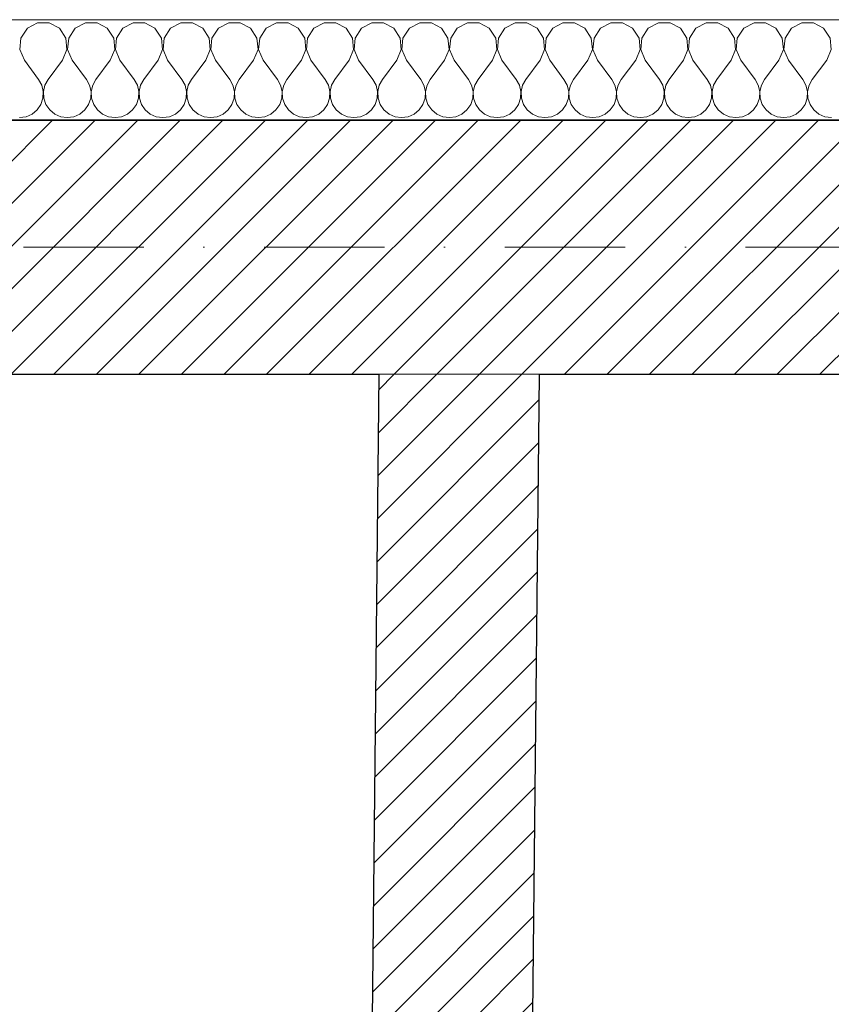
# Model space of a CAD drawing. Header units: millimetres. Extents: x -140780 to 266886, y -104422 to 233759.
# Tile 55 of 104: x 207072 to 208286, y 120204 to 121676. Entities that reach past the tile are written whole.
import ezdxf

# ---------------------------------------------------------------- set-up
doc = ezdxf.new("R2010")
doc.units = ezdxf.units.MM
doc.header["$MEASUREMENT"] = 0
doc.linetypes.add('Kropki i Kreski', pattern=[360, 180, -90, 0, -90])
for name, color, linetype in [('Konstrukcja - Siatki mod', 7, 'Continuous'), ('KR_INW', 7, 'Continuous'), ('NAPIS_SODON', 7, 'Continuous')]:
    doc.layers.add(name, color=color, linetype=linetype)
doc.layers.add('Konstrukcja - Siatki mod_Nr_pióra__48', color=7, linetype='Continuous', lineweight=15, true_color=0xa80f02)
doc.layers.add('KR_INW_Nr_pióra__102', color=7, linetype='Continuous', lineweight=5, true_color=0xcccccc)
for name, color, linetype, lineweight in [('KR_INW_Nr_pióra__101', 252, 'Continuous', 5), ('KR_INW_Nr_pióra__27', 7, 'Continuous', 25), ('KR_INW_Nr_pióra__47', 7, 'Continuous', 15), ('NAPIS_SODON_Nr_pióra__1', 7, 'Continuous', 13), ('NAPIS_SODON_Nr_pióra__121', 255, 'Continuous', 0), ('STREFA_NOWE_POM_Nr_pióra__121', 255, 'Continuous', 0)]:
    doc.layers.add(name, color=color, linetype=linetype, lineweight=lineweight)
pattern_1 = [(45, (0, 0), (-31.819804, 31.819804), [])]

# ---------------------------------------------------------------- blocks, each defined once
blk = doc.blocks.new('Strop_1', base_point=(179225, 121523.3))
at = {"layer": 'NAPIS_SODON_Nr_pióra__1', "linetype": 'Continuous', "flags": 128}
blk.add_lwpolyline([(179225, 121523.3), (179225.9, 107003.8), (250898.3, 107008.3), (250897.4, 121527.8)], close=True, dxfattribs=at)
blk = doc.blocks.new('Strop_2', base_point=(188316, 115154.1))
at = {"layer": 'NAPIS_SODON_Nr_pióra__121', "linetype": 'Continuous', "flags": 128}
blk.add_lwpolyline([(188316, 115154.1), (204667.3, 115154.1), (205241.5, 115154.1), (205242.2, 115154.1), (205242.2, 115394.1), (205241.5, 115154.1), (205174.5, 117823.2), (205315.4, 117824.8), (205315.4, 121145.6), (224463.2, 121145.6)], dxfattribs=at)
blk = doc.blocks.new('*X110')
at = {"layer": 'KR_INW_Nr_pióra__102', "linetype": 'Continuous'}
for p, q in [((207098.4, 121670.9), (207083.1, 121662.7)), ((207115.8, 121670.9), (207098.4, 121670.9)), ((207131.2, 121662.7), (207115.8, 121670.9)), ((207169.9, 121670.9), (207154.5, 121662.7)), ((207187.3, 121670.9), (207169.9, 121670.9)), ((207202.6, 121662.7), (207187.3, 121670.9)), ((207241.3, 121670.9), (207226, 121662.7)), ((207258.7, 121670.9), (207241.3, 121670.9)), ((207274, 121662.7), (207258.7, 121670.9)), ((207312.7, 121670.9), (207297.4, 121662.7)), ((207330.1, 121670.9), (207312.7, 121670.9)), ((207345.5, 121662.7), (207330.1, 121670.9)), ((207384.2, 121670.9), (207368.8, 121662.7)), ((207401.6, 121670.9), (207384.2, 121670.9)), ((207416.9, 121662.7), (207401.6, 121670.9)), ((207455.6, 121670.9), (207440.3, 121662.7)), ((207473, 121670.9), (207455.6, 121670.9)), ((207488.3, 121662.7), (207473, 121670.9)), ((207527, 121670.9), (207511.7, 121662.7)), ((207544.4, 121670.9), (207527, 121670.9)), ((207559.7, 121662.7), (207544.4, 121670.9)), ((207598.4, 121670.9), (207583.1, 121662.7)), ((207615.8, 121670.9), (207598.4, 121670.9)), ((207631.2, 121662.7), (207615.8, 121670.9)), ((207669.9, 121670.9), (207654.5, 121662.7)), ((207687.3, 121670.9), (207669.9, 121670.9)), ((207702.6, 121662.7), (207687.3, 121670.9)), ((207741.3, 121670.9), (207726, 121662.7)), ((207758.7, 121670.9), (207741.3, 121670.9)), ((207774, 121662.7), (207758.7, 121670.9)), ((207812.7, 121670.9), (207797.4, 121662.7)), ((207830.1, 121670.9), (207812.7, 121670.9)), ((207845.5, 121662.7), (207830.1, 121670.9)), ((207884.2, 121670.9), (207868.8, 121662.7)), ((207901.6, 121670.9), (207884.2, 121670.9)), ((207916.9, 121662.7), (207901.6, 121670.9)), ((207955.6, 121670.9), (207940.3, 121662.7)), ((207973, 121670.9), (207955.6, 121670.9)), ((207988.3, 121662.7), (207973, 121670.9)), ((208027, 121670.9), (208011.7, 121662.7)), ((208044.4, 121670.9), (208027, 121670.9)), ((208059.7, 121662.7), (208044.4, 121670.9)), ((208098.4, 121670.9), (208083.1, 121662.7)), ((208115.8, 121670.9), (208098.4, 121670.9)), ((208131.2, 121662.7), (208115.8, 121670.9)), ((208169.9, 121670.9), (208154.5, 121662.7)), ((208187.3, 121670.9), (208169.9, 121670.9)), ((208202.6, 121662.7), (208187.3, 121670.9)), ((208241.3, 121670.9), (208226, 121662.7)), ((208258.7, 121670.9), (208241.3, 121670.9)), ((208274, 121662.7), (208258.7, 121670.9)), ((207083.1, 121662.7), (207073.5, 121648.2)), ((207140.8, 121648.2), (207131.2, 121662.7)), ((207154.5, 121662.7), (207144.9, 121648.2)), ((207212.2, 121648.2), (207202.6, 121662.7)), ((207226, 121662.7), (207216.3, 121648.2)), ((207283.7, 121648.2), (207274, 121662.7)), ((207297.4, 121662.7), (207287.8, 121648.2)), ((207355.1, 121648.2), (207345.5, 121662.7)), ((207368.8, 121662.7), (207359.2, 121648.2)), ((207426.5, 121648.2), (207416.9, 121662.7)), ((207440.3, 121662.7), (207430.6, 121648.2)), ((207497.9, 121648.2), (207488.3, 121662.7)), ((207511.7, 121662.7), (207502.1, 121648.2)), ((207569.4, 121648.2), (207559.7, 121662.7)), ((207583.1, 121662.7), (207573.5, 121648.2)), ((207640.8, 121648.2), (207631.2, 121662.7)), ((207654.5, 121662.7), (207644.9, 121648.2)), ((207712.2, 121648.2), (207702.6, 121662.7)), ((207726, 121662.7), (207716.3, 121648.2)), ((207783.7, 121648.2), (207774, 121662.7)), ((207797.4, 121662.7), (207787.8, 121648.2)), ((207855.1, 121648.2), (207845.5, 121662.7)), ((207868.8, 121662.7), (207859.2, 121648.2)), ((207926.5, 121648.2), (207916.9, 121662.7)), ((207940.3, 121662.7), (207930.6, 121648.2)), ((207997.9, 121648.2), (207988.3, 121662.7)), ((208011.7, 121662.7), (208002.1, 121648.2)), ((208069.4, 121648.2), (208059.7, 121662.7)), ((208083.1, 121662.7), (208073.5, 121648.2)), ((208140.8, 121648.2), (208131.2, 121662.7)), ((208154.5, 121662.7), (208144.9, 121648.2)), ((208212.2, 121648.2), (208202.6, 121662.7)), ((208226, 121662.7), (208216.3, 121648.2)), ((208283.7, 121648.2), (208274, 121662.7)), ((207073.5, 121648.2), (207071.8, 121630.9)), ((207142.4, 121630.9), (207140.8, 121648.2)), ((207144.9, 121648.2), (207143.3, 121630.9)), ((207213.9, 121630.9), (207212.2, 121648.2)), ((207216.3, 121648.2), (207214.7, 121630.9)), ((207285.3, 121630.9), (207283.7, 121648.2)), ((207287.8, 121648.2), (207286.1, 121630.9)), ((207356.7, 121630.9), (207355.1, 121648.2)), ((207359.2, 121648.2), (207357.6, 121630.9)), ((207428.2, 121630.9), (207426.5, 121648.2)), ((207430.6, 121648.2), (207429, 121630.9)), ((207499.6, 121630.9), (207497.9, 121648.2)), ((207502.1, 121648.2), (207500.4, 121630.9)), ((207571, 121630.9), (207569.4, 121648.2)), ((207573.5, 121648.2), (207571.8, 121630.9)), ((207642.4, 121630.9), (207640.8, 121648.2)), ((207644.9, 121648.2), (207643.3, 121630.9)), ((207713.9, 121630.9), (207712.2, 121648.2)), ((207716.3, 121648.2), (207714.7, 121630.9)), ((207785.3, 121630.9), (207783.7, 121648.2)), ((207787.8, 121648.2), (207786.1, 121630.9)), ((207856.7, 121630.9), (207855.1, 121648.2)), ((207859.2, 121648.2), (207857.6, 121630.9)), ((207928.2, 121630.9), (207926.5, 121648.2)), ((207930.6, 121648.2), (207929, 121630.9)), ((207999.6, 121630.9), (207997.9, 121648.2)), ((208002.1, 121648.2), (208000.4, 121630.9)), ((208071, 121630.9), (208069.4, 121648.2)), ((208073.5, 121648.2), (208071.8, 121630.9)), ((208142.4, 121630.9), (208140.8, 121648.2)), ((208144.9, 121648.2), (208143.3, 121630.9)), ((208213.9, 121630.9), (208212.2, 121648.2)), ((208216.3, 121648.2), (208214.7, 121630.9)), ((208285.3, 121630.9), (208283.7, 121648.2)), ((207071.8, 121630.9), (207078.6, 121614.9)), ((207135.7, 121614.9), (207142.4, 121630.9)), ((207143.3, 121630.9), (207150, 121614.9)), ((207207.1, 121614.9), (207213.9, 121630.9)), ((207214.7, 121630.9), (207221.4, 121614.9)), ((207278.6, 121614.9), (207285.3, 121630.9)), ((207286.1, 121630.9), (207292.9, 121614.9)), ((207350, 121614.9), (207356.7, 121630.9)), ((207357.6, 121630.9), (207364.3, 121614.9)), ((207421.4, 121614.9), (207428.2, 121630.9)), ((207429, 121630.9), (207435.7, 121614.9)), ((207492.9, 121614.9), (207499.6, 121630.9)), ((207500.4, 121630.9), (207507.1, 121614.9)), ((207564.3, 121614.9), (207571, 121630.9)), ((207571.8, 121630.9), (207578.6, 121614.9)), ((207635.7, 121614.9), (207642.4, 121630.9)), ((207643.3, 121630.9), (207650, 121614.9)), ((207707.1, 121614.9), (207713.9, 121630.9)), ((207714.7, 121630.9), (207721.4, 121614.9)), ((207778.6, 121614.9), (207785.3, 121630.9)), ((207786.1, 121630.9), (207792.9, 121614.9)), ((207850, 121614.9), (207856.7, 121630.9)), ((207857.6, 121630.9), (207864.3, 121614.9)), ((207921.4, 121614.9), (207928.2, 121630.9)), ((207929, 121630.9), (207935.7, 121614.9)), ((207992.9, 121614.9), (207999.6, 121630.9)), ((208000.4, 121630.9), (208007.1, 121614.9)), ((208064.3, 121614.9), (208071, 121630.9)), ((208071.8, 121630.9), (208078.6, 121614.9)), ((208135.7, 121614.9), (208142.4, 121630.9)), ((208143.3, 121630.9), (208150, 121614.9)), ((208207.1, 121614.9), (208213.9, 121630.9)), ((208214.7, 121630.9), (208221.4, 121614.9)), ((208278.6, 121614.9), (208285.3, 121630.9)), ((207078.6, 121614.9), (207100, 121586.3)), ((207135.7, 121614.9), (207114.3, 121586.3)), ((207150, 121614.9), (207171.4, 121586.3)), ((207207.1, 121614.9), (207185.7, 121586.3)), ((207221.4, 121614.9), (207242.9, 121586.3)), ((207278.6, 121614.9), (207257.1, 121586.3)), ((207292.9, 121614.9), (207314.3, 121586.3)), ((207350, 121614.9), (207328.6, 121586.3)), ((207364.3, 121614.9), (207385.7, 121586.3)), ((207421.4, 121614.9), (207400, 121586.3)), ((207435.7, 121614.9), (207457.1, 121586.3)), ((207492.9, 121614.9), (207471.4, 121586.3)), ((207507.1, 121614.9), (207528.6, 121586.3)), ((207564.3, 121614.9), (207542.9, 121586.3)), ((207578.6, 121614.9), (207600, 121586.3)), ((207635.7, 121614.9), (207614.3, 121586.3)), ((207650, 121614.9), (207671.4, 121586.3)), ((207707.1, 121614.9), (207685.7, 121586.3)), ((207721.4, 121614.9), (207742.9, 121586.3)), ((207778.6, 121614.9), (207757.1, 121586.3)), ((207792.9, 121614.9), (207814.3, 121586.3)), ((207850, 121614.9), (207828.6, 121586.3)), ((207864.3, 121614.9), (207885.7, 121586.3)), ((207921.4, 121614.9), (207900, 121586.3)), ((207935.7, 121614.9), (207957.1, 121586.3)), ((207992.9, 121614.9), (207971.4, 121586.3)), ((208007.1, 121614.9), (208028.6, 121586.3)), ((208064.3, 121614.9), (208042.9, 121586.3)), ((208078.6, 121614.9), (208100, 121586.3)), ((208135.7, 121614.9), (208114.3, 121586.3)), ((208150, 121614.9), (208171.4, 121586.3)), ((208207.1, 121614.9), (208185.7, 121586.3)), ((208221.4, 121614.9), (208242.9, 121586.3)), ((208278.6, 121614.9), (208257.1, 121586.3)), ((207104.8, 121577.7), (207100, 121586.3)), ((207107, 121568.1), (207104.8, 121577.7)), ((207109.5, 121577.7), (207107.3, 121568.1)), ((207114.3, 121586.3), (207109.5, 121577.7)), ((207176.2, 121577.7), (207171.4, 121586.3)), ((207178.4, 121568.1), (207176.2, 121577.7)), ((207180.9, 121577.7), (207178.7, 121568.1)), ((207185.7, 121586.3), (207180.9, 121577.7)), ((207247.6, 121577.7), (207242.9, 121586.3)), ((207249.9, 121568.1), (207247.6, 121577.7)), ((207252.4, 121577.7), (207250.1, 121568.1)), ((207257.1, 121586.3), (207252.4, 121577.7)), ((207319.1, 121577.7), (207314.3, 121586.3)), ((207321.3, 121568.1), (207319.1, 121577.7)), ((207323.8, 121577.7), (207321.6, 121568.1)), ((207328.6, 121586.3), (207323.8, 121577.7)), ((207390.5, 121577.7), (207385.7, 121586.3)), ((207392.7, 121568.1), (207390.5, 121577.7)), ((207395.2, 121577.7), (207393, 121568.1)), ((207400, 121586.3), (207395.2, 121577.7)), ((207461.9, 121577.7), (207457.1, 121586.3)), ((207464.1, 121568.1), (207461.9, 121577.7)), ((207466.7, 121577.7), (207464.4, 121568.1)), ((207471.4, 121586.3), (207466.7, 121577.7)), ((207533.3, 121577.7), (207528.6, 121586.3)), ((207535.6, 121568.1), (207533.3, 121577.7)), ((207538.1, 121577.7), (207535.9, 121568.1)), ((207542.9, 121586.3), (207538.1, 121577.7)), ((207604.8, 121577.7), (207600, 121586.3)), ((207607, 121568.1), (207604.8, 121577.7)), ((207609.5, 121577.7), (207607.3, 121568.1)), ((207614.3, 121586.3), (207609.5, 121577.7)), ((207676.2, 121577.7), (207671.4, 121586.3)), ((207678.4, 121568.1), (207676.2, 121577.7)), ((207680.9, 121577.7), (207678.7, 121568.1)), ((207685.7, 121586.3), (207680.9, 121577.7)), ((207747.6, 121577.7), (207742.9, 121586.3)), ((207749.9, 121568.1), (207747.6, 121577.7)), ((207752.4, 121577.7), (207750.1, 121568.1)), ((207757.1, 121586.3), (207752.4, 121577.7)), ((207819.1, 121577.7), (207814.3, 121586.3)), ((207821.3, 121568.1), (207819.1, 121577.7)), ((207823.8, 121577.7), (207821.6, 121568.1)), ((207828.6, 121586.3), (207823.8, 121577.7)), ((207890.5, 121577.7), (207885.7, 121586.3)), ((207892.7, 121568.1), (207890.5, 121577.7)), ((207895.2, 121577.7), (207893, 121568.1)), ((207900, 121586.3), (207895.2, 121577.7)), ((207961.9, 121577.7), (207957.1, 121586.3)), ((207964.1, 121568.1), (207961.9, 121577.7)), ((207966.7, 121577.7), (207964.4, 121568.1)), ((207971.4, 121586.3), (207966.7, 121577.7)), ((208033.3, 121577.7), (208028.6, 121586.3)), ((208035.6, 121568.1), (208033.3, 121577.7)), ((208038.1, 121577.7), (208035.9, 121568.1)), ((208042.9, 121586.3), (208038.1, 121577.7)), ((208104.8, 121577.7), (208100, 121586.3)), ((208107, 121568.1), (208104.8, 121577.7)), ((208109.5, 121577.7), (208107.3, 121568.1)), ((208114.3, 121586.3), (208109.5, 121577.7)), ((208176.2, 121577.7), (208171.4, 121586.3)), ((208178.4, 121568.1), (208176.2, 121577.7)), ((208180.9, 121577.7), (208178.7, 121568.1)), ((208185.7, 121586.3), (208180.9, 121577.7)), ((208247.6, 121577.7), (208242.9, 121586.3)), ((208249.9, 121568.1), (208247.6, 121577.7)), ((208252.4, 121577.7), (208250.1, 121568.1)), ((208257.1, 121586.3), (208252.4, 121577.7)), ((207106.5, 121558.2), (207107, 121568.1)), ((207107.3, 121568.1), (207107.8, 121558.2)), ((207177.9, 121558.2), (207178.4, 121568.1)), ((207178.7, 121568.1), (207179.2, 121558.2)), ((207249.4, 121558.2), (207249.9, 121568.1)), ((207250.1, 121568.1), (207250.6, 121558.2)), ((207320.8, 121558.2), (207321.3, 121568.1)), ((207321.6, 121568.1), (207322.1, 121558.2)), ((207392.2, 121558.2), (207392.7, 121568.1)), ((207393, 121568.1), (207393.5, 121558.2)), ((207463.7, 121558.2), (207464.1, 121568.1)), ((207464.4, 121568.1), (207464.9, 121558.2)), ((207535.1, 121558.2), (207535.6, 121568.1)), ((207535.9, 121568.1), (207536.3, 121558.2)), ((207606.5, 121558.2), (207607, 121568.1)), ((207607.3, 121568.1), (207607.8, 121558.2)), ((207677.9, 121558.2), (207678.4, 121568.1)), ((207678.7, 121568.1), (207679.2, 121558.2)), ((207749.4, 121558.2), (207749.9, 121568.1)), ((207750.1, 121568.1), (207750.6, 121558.2)), ((207820.8, 121558.2), (207821.3, 121568.1)), ((207821.6, 121568.1), (207822.1, 121558.2)), ((207892.2, 121558.2), (207892.7, 121568.1)), ((207893, 121568.1), (207893.5, 121558.2)), ((207963.7, 121558.2), (207964.1, 121568.1)), ((207964.4, 121568.1), (207964.9, 121558.2)), ((208035.1, 121558.2), (208035.6, 121568.1)), ((208035.9, 121568.1), (208036.3, 121558.2)), ((208106.5, 121558.2), (208107, 121568.1)), ((208107.3, 121568.1), (208107.8, 121558.2)), ((208177.9, 121558.2), (208178.4, 121568.1)), ((208178.7, 121568.1), (208179.2, 121558.2)), ((208249.4, 121558.2), (208249.9, 121568.1)), ((208250.1, 121568.1), (208250.6, 121558.2)), ((207097.8, 121540.8), (207103.4, 121548.9)), ((207103.4, 121548.9), (207106.5, 121558.2)), ((207107.8, 121558.2), (207110.9, 121548.9)), ((207110.9, 121548.9), (207116.5, 121540.8)), ((207169.2, 121540.8), (207174.8, 121548.9)), ((207174.8, 121548.9), (207177.9, 121558.2)), ((207179.2, 121558.2), (207182.3, 121548.9)), ((207182.3, 121548.9), (207187.9, 121540.8)), ((207240.6, 121540.8), (207246.2, 121548.9)), ((207246.2, 121548.9), (207249.4, 121558.2)), ((207250.6, 121558.2), (207253.8, 121548.9)), ((207253.8, 121548.9), (207259.4, 121540.8)), ((207312.1, 121540.8), (207317.7, 121548.9)), ((207317.7, 121548.9), (207320.8, 121558.2)), ((207322.1, 121558.2), (207325.2, 121548.9)), ((207325.2, 121548.9), (207330.8, 121540.8)), ((207383.5, 121540.8), (207389.1, 121548.9)), ((207389.1, 121548.9), (207392.2, 121558.2)), ((207393.5, 121558.2), (207396.6, 121548.9)), ((207396.6, 121548.9), (207402.2, 121540.8)), ((207454.9, 121540.8), (207460.5, 121548.9)), ((207460.5, 121548.9), (207463.7, 121558.2)), ((207464.9, 121558.2), (207468.1, 121548.9)), ((207468.1, 121548.9), (207473.6, 121540.8)), ((207526.4, 121540.8), (207531.9, 121548.9)), ((207531.9, 121548.9), (207535.1, 121558.2)), ((207536.3, 121558.2), (207539.5, 121548.9)), ((207539.5, 121548.9), (207545.1, 121540.8)), ((207597.8, 121540.8), (207603.4, 121548.9)), ((207603.4, 121548.9), (207606.5, 121558.2)), ((207607.8, 121558.2), (207610.9, 121548.9)), ((207610.9, 121548.9), (207616.5, 121540.8)), ((207669.2, 121540.8), (207674.8, 121548.9)), ((207674.8, 121548.9), (207677.9, 121558.2)), ((207679.2, 121558.2), (207682.3, 121548.9)), ((207682.3, 121548.9), (207687.9, 121540.8)), ((207740.6, 121540.8), (207746.2, 121548.9)), ((207746.2, 121548.9), (207749.4, 121558.2)), ((207750.6, 121558.2), (207753.8, 121548.9)), ((207753.8, 121548.9), (207759.4, 121540.8)), ((207812.1, 121540.8), (207817.7, 121548.9)), ((207817.7, 121548.9), (207820.8, 121558.2)), ((207822.1, 121558.2), (207825.2, 121548.9)), ((207825.2, 121548.9), (207830.8, 121540.8)), ((207883.5, 121540.8), (207889.1, 121548.9)), ((207889.1, 121548.9), (207892.2, 121558.2)), ((207893.5, 121558.2), (207896.6, 121548.9)), ((207896.6, 121548.9), (207902.2, 121540.8)), ((207954.9, 121540.8), (207960.5, 121548.9)), ((207960.5, 121548.9), (207963.7, 121558.2)), ((207964.9, 121558.2), (207968.1, 121548.9)), ((207968.1, 121548.9), (207973.6, 121540.8)), ((208026.4, 121540.8), (208031.9, 121548.9)), ((208031.9, 121548.9), (208035.1, 121558.2)), ((208036.3, 121558.2), (208039.5, 121548.9)), ((208039.5, 121548.9), (208045.1, 121540.8)), ((208097.8, 121540.8), (208103.4, 121548.9)), ((208103.4, 121548.9), (208106.5, 121558.2)), ((208107.8, 121558.2), (208110.9, 121548.9)), ((208110.9, 121548.9), (208116.5, 121540.8)), ((208169.2, 121540.8), (208174.8, 121548.9)), ((208174.8, 121548.9), (208177.9, 121558.2)), ((208179.2, 121558.2), (208182.3, 121548.9)), ((208182.3, 121548.9), (208187.9, 121540.8)), ((208240.6, 121540.8), (208246.2, 121548.9)), ((208246.2, 121548.9), (208249.4, 121558.2)), ((208250.6, 121558.2), (208253.8, 121548.9)), ((208253.8, 121548.9), (208259.4, 121540.8)), ((207081.2, 121530.5), (207090.2, 121534.5)), ((207090.2, 121534.5), (207097.8, 121540.8)), ((207116.5, 121540.8), (207124.1, 121534.5)), ((207124.1, 121534.5), (207133.1, 121530.5)), ((207152.6, 121530.5), (207161.6, 121534.5)), ((207161.6, 121534.5), (207169.2, 121540.8)), ((207187.9, 121540.8), (207195.5, 121534.5)), ((207195.5, 121534.5), (207204.5, 121530.5)), ((207224, 121530.5), (207233.1, 121534.5)), ((207233.1, 121534.5), (207240.6, 121540.8)), ((207259.4, 121540.8), (207266.9, 121534.5)), ((207266.9, 121534.5), (207276, 121530.5)), ((207295.5, 121530.5), (207304.5, 121534.5)), ((207304.5, 121534.5), (207312.1, 121540.8)), ((207330.8, 121540.8), (207338.4, 121534.5)), ((207338.4, 121534.5), (207347.4, 121530.5)), ((207366.9, 121530.5), (207375.9, 121534.5)), ((207375.9, 121534.5), (207383.5, 121540.8)), ((207402.2, 121540.8), (207409.8, 121534.5)), ((207409.8, 121534.5), (207418.8, 121530.5)), ((207438.3, 121530.5), (207447.3, 121534.5)), ((207447.3, 121534.5), (207454.9, 121540.8)), ((207473.6, 121540.8), (207481.2, 121534.5)), ((207481.2, 121534.5), (207490.2, 121530.5)), ((207509.8, 121530.5), (207518.8, 121534.5)), ((207518.8, 121534.5), (207526.4, 121540.8)), ((207545.1, 121540.8), (207552.7, 121534.5)), ((207552.7, 121534.5), (207561.7, 121530.5)), ((207581.2, 121530.5), (207590.2, 121534.5)), ((207590.2, 121534.5), (207597.8, 121540.8)), ((207616.5, 121540.8), (207624.1, 121534.5)), ((207624.1, 121534.5), (207633.1, 121530.5)), ((207652.6, 121530.5), (207661.6, 121534.5)), ((207661.6, 121534.5), (207669.2, 121540.8)), ((207687.9, 121540.8), (207695.5, 121534.5)), ((207695.5, 121534.5), (207704.5, 121530.5)), ((207724, 121530.5), (207733.1, 121534.5)), ((207733.1, 121534.5), (207740.6, 121540.8)), ((207759.4, 121540.8), (207766.9, 121534.5)), ((207766.9, 121534.5), (207776, 121530.5)), ((207795.5, 121530.5), (207804.5, 121534.5)), ((207804.5, 121534.5), (207812.1, 121540.8)), ((207830.8, 121540.8), (207838.4, 121534.5)), ((207838.4, 121534.5), (207847.4, 121530.5)), ((207866.9, 121530.5), (207875.9, 121534.5)), ((207875.9, 121534.5), (207883.5, 121540.8)), ((207902.2, 121540.8), (207909.8, 121534.5)), ((207909.8, 121534.5), (207918.8, 121530.5)), ((207938.3, 121530.5), (207947.3, 121534.5)), ((207947.3, 121534.5), (207954.9, 121540.8)), ((207973.6, 121540.8), (207981.2, 121534.5)), ((207981.2, 121534.5), (207990.2, 121530.5)), ((208009.8, 121530.5), (208018.8, 121534.5)), ((208018.8, 121534.5), (208026.4, 121540.8)), ((208045.1, 121540.8), (208052.7, 121534.5)), ((208052.7, 121534.5), (208061.7, 121530.5)), ((208081.2, 121530.5), (208090.2, 121534.5)), ((208090.2, 121534.5), (208097.8, 121540.8)), ((208116.5, 121540.8), (208124.1, 121534.5)), ((208124.1, 121534.5), (208133.1, 121530.5)), ((208152.6, 121530.5), (208161.6, 121534.5)), ((208161.6, 121534.5), (208169.2, 121540.8)), ((208187.9, 121540.8), (208195.5, 121534.5)), ((208195.5, 121534.5), (208204.5, 121530.5)), ((208224, 121530.5), (208233.1, 121534.5)), ((208233.1, 121534.5), (208240.6, 121540.8)), ((208259.4, 121540.8), (208266.9, 121534.5)), ((208266.9, 121534.5), (208276, 121530.5)), ((207071.4, 121529.2), (207081.2, 121530.5)), ((207133.1, 121530.5), (207142.9, 121529.2)), ((207142.9, 121529.2), (207152.6, 121530.5)), ((207204.5, 121530.5), (207214.3, 121529.2)), ((207214.3, 121529.2), (207224, 121530.5)), ((207276, 121530.5), (207285.7, 121529.2)), ((207285.7, 121529.2), (207295.5, 121530.5)), ((207347.4, 121530.5), (207357.1, 121529.2)), ((207357.1, 121529.2), (207366.9, 121530.5)), ((207418.8, 121530.5), (207428.6, 121529.2)), ((207428.6, 121529.2), (207438.3, 121530.5)), ((207490.2, 121530.5), (207500, 121529.2)), ((207500, 121529.2), (207509.8, 121530.5)), ((207561.7, 121530.5), (207571.4, 121529.2)), ((207571.4, 121529.2), (207581.2, 121530.5)), ((207633.1, 121530.5), (207642.9, 121529.2)), ((207642.9, 121529.2), (207652.6, 121530.5)), ((207704.5, 121530.5), (207714.3, 121529.2)), ((207714.3, 121529.2), (207724, 121530.5)), ((207776, 121530.5), (207785.7, 121529.2)), ((207785.7, 121529.2), (207795.5, 121530.5)), ((207847.4, 121530.5), (207857.1, 121529.2)), ((207857.1, 121529.2), (207866.9, 121530.5)), ((207918.8, 121530.5), (207928.6, 121529.2)), ((207928.6, 121529.2), (207938.3, 121530.5)), ((207990.2, 121530.5), (208000, 121529.2)), ((208000, 121529.2), (208009.8, 121530.5)), ((208061.7, 121530.5), (208071.4, 121529.2)), ((208071.4, 121529.2), (208081.2, 121530.5)), ((208133.1, 121530.5), (208142.9, 121529.2)), ((208142.9, 121529.2), (208152.6, 121530.5)), ((208204.5, 121530.5), (208214.3, 121529.2)), ((208214.3, 121529.2), (208224, 121530.5)), ((208276, 121530.5), (208285.7, 121529.2))]:
    blk.add_line(p, q, dxfattribs=at)
blk = doc.blocks.new('Ściana_1', base_point=(179075.1, 121675.6))
at = {"layer": 'KR_INW_Nr_pióra__101', "linetype": 'Continuous'}
h = blk.add_hatch(dxfattribs=at)
h.set_pattern_fill('Cegła_licówka', color=256, style=0, pattern_type=2)
h.set_pattern_definition(pattern_1)
h.paths.add_polyline_path([(209269.6, 121525.6), (204126.9, 121525.6), (204126.9, 121475.6), (204126.9, 121145.6), (209269.6, 121145.6), (209269.6, 121375.6), (209269.6, 121425.6)])
at = {"layer": 'KR_INW_Nr_pióra__27', "linetype": 'Continuous'}
blk.add_line((209269.6, 121525.6), (204126.9, 121525.6), dxfattribs=at)
at = {"layer": 'KR_INW_Nr_pióra__27', "linetype": 'Continuous', "flags": 128}
for points in [[(205315.4, 121145.6), (207609, 121145.6)], [(207849, 121145.6), (209269.6, 121145.6)]]:
    blk.add_lwpolyline(points, dxfattribs=at)
at = {"layer": 'KR_INW_Nr_pióra__47', "linetype": 'Continuous', "flags": 128}
blk.add_lwpolyline([(209269.6, 121675.6), (204126.9, 121675.6)], dxfattribs=at)
at = {"layer": 'KR_INW'}
blk.add_blockref('*X110', (0, 0), dxfattribs=at)
blk = doc.blocks.new('Ściana_25', base_point=(207854.6, 121675.6))
at = {"layer": 'KR_INW_Nr_pióra__101', "linetype": 'Continuous'}
h = blk.add_hatch(dxfattribs=at)
h.set_pattern_fill('Cegła_licówka', color=256, style=0, pattern_type=2)
h.set_pattern_definition(pattern_1)
h.paths.add_polyline_path([(207609, 121145.6), (207569.6, 117369.8), (207694.6, 117368.5), (207809.6, 117367.3), (207849, 121145.6)])
at = {"layer": 'KR_INW_Nr_pióra__27', "linetype": 'Continuous', "flags": 128}
for points in [[(207609, 121145.6), (207579.3, 118300.8)], [(207809.6, 117367.3), (207849, 121145.6)]]:
    blk.add_lwpolyline(points, dxfattribs=at)
blk = doc.blocks.new('Standardowy znacznik siatki_10')
at = {"layer": 'Konstrukcja - Siatki mod_Nr_pióra__48', "linetype": 'Kropki i Kreski'}
blk.add_line((1000, 0), (72912, 0), dxfattribs=at)

msp = doc.modelspace()

# ---------------------------------------------------------------- linework, layer by layer
at = {"layer": 'STREFA_NOWE_POM_Nr_pióra__121', "linetype": 'Continuous', "flags": 128}
msp.add_lwpolyline([(207849, 121145.6), (207797.8, 116236.5), (208691.7, 116252), (208697.2, 115577.1), (209091.2, 115577.1), (209976.4, 115577.1), (211746.9, 115577.1), (211743.7, 115852.7), (212106.6, 115831.2), (212196.5, 115829), (212196.5, 121145.6), (209091.2, 121145.6), (208837, 121145.6)], close=True, dxfattribs=at)

# ---------------------------------------------------------------- block references
at = {"layer": 'Konstrukcja - Siatki mod', "color": 8, "linetype": 'Continuous', "lineweight": 13, "zscale": 1000}
msp.add_blockref('Standardowy znacznik siatki_10', (177989.3, 121335.6), dxfattribs=at)
at = {"layer": 'KR_INW'}
for name, p in [('Ściana_1', (179075.1, 121675.6)), ('Ściana_25', (207854.6, 121675.6))]:
    msp.add_blockref(name, p, dxfattribs=at)
at = {"layer": 'NAPIS_SODON', "linetype": 'Continuous'}
msp.add_blockref('Strop_1', (179225, 121523.3), dxfattribs=at)
at = {"layer": 'NAPIS_SODON', "color": 255, "linetype": 'Continuous', "lineweight": 0}
msp.add_blockref('Strop_2', (188316, 115154.1), dxfattribs=at)

doc.saveas('drawing.dxf')
